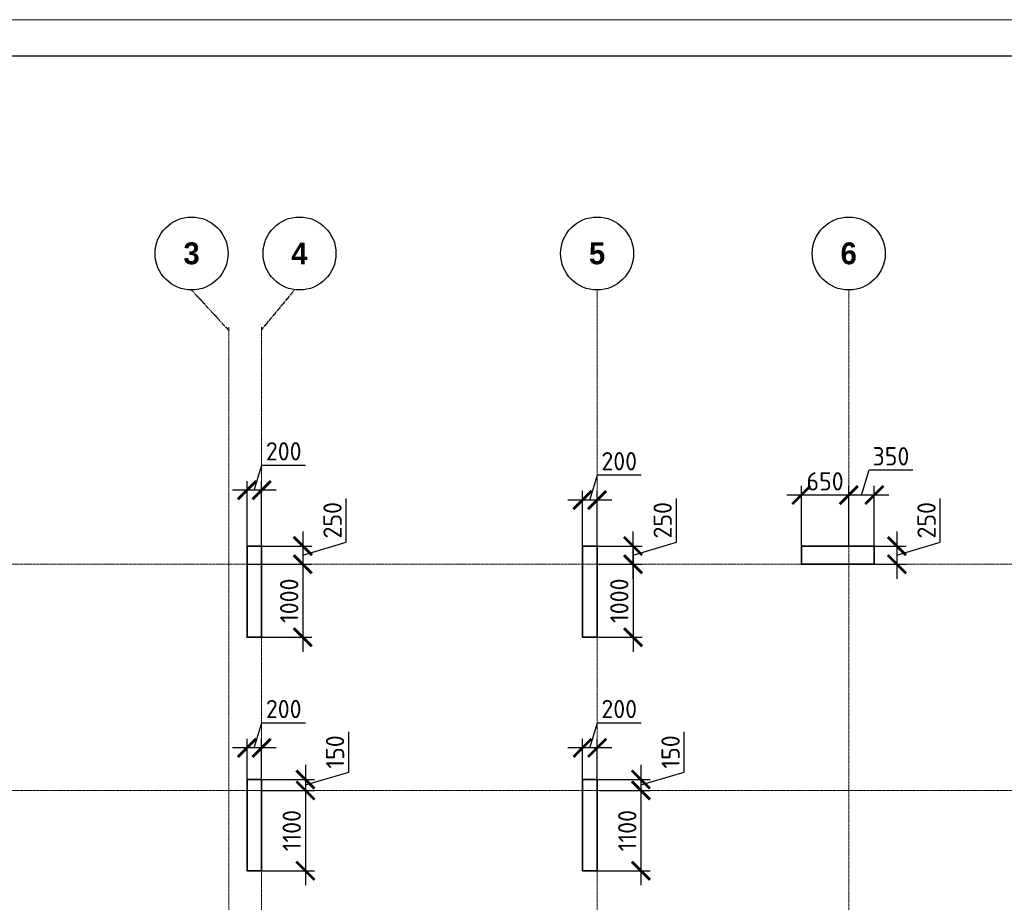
# Model space of a CAD drawing. Header units: millimetres. Extents: x 369815 to 1481759, y -423071 to -27917.
# Tile 6 of 256: x 449875 to 463375, y -367062 to -354966. Entities that reach past the tile are written whole.
import ezdxf

# ---------------------------------------------------------------- set-up
doc = ezdxf.new("R2010")
doc.units = ezdxf.units.MM
doc.linetypes.add('______5', pattern=[1100, 800, -100, 100, -100])
doc.linetypes.add('осевая', pattern=[50.8, 31.75, -6.35, 6.35, -6.35])
doc.layers.add('Колонна_ бетон', color=7, linetype='Continuous', lineweight=50, true_color=0xb4b496)
for name, color, linetype, lineweight in [('Оси', 40, '______5', 18), ('РАЗМЕРЫ', 1, 'Continuous', 9), ('ТОНКИЕ', 7, 'Continuous', 9)]:
    doc.layers.add(name, color=color, linetype=linetype, lineweight=lineweight)
doc.layers.add('ТОЛСТЫЕ_ОСНОВНЫЕ', color=6, linetype='Continuous')
doc.styles.add('Century Gothic', font='GOTHIC.TTF')
doc.styles.add('GOST-2.304_Type-B', font='GOST_Common.ttf')
doc.dimstyles.new('СПДС', dxfattribs={"dimscale": 100, "dimtxt": 2.5, "dimasz": 2.5, "dimexe": 1.25, "dimexo": 0, "dimtad": 1, "dimdec": 0, "dimtxsty": 'GOST-2.304_Type-B', "dimblk": 'ARCHTICK', "dimcen": 2.5, "dimdle": 2, "dimadec": 0, "dimazin": 2, "dimtfac": 0.75, "dimtdec": 0, "dimtmove": 1, "dimatfit": 3, "dimfxl": 1, "dimtolj": 1, "dimarcsym": 1})

# ---------------------------------------------------------------- blocks, each defined once
blk = doc.blocks.new('NSY101')
at = {"color": 0, "linetype": 'ByBlock', "lineweight": -2}
blk.add_circle((0, 0), 50, dxfattribs=at)
blk = doc.blocks.new('СЛОЖНЫЙ_ОБЪЕКТ_1')
at = {"layer": 'Оси', "color": 16, "linetype": 'Continuous', "lineweight": 25, "transparency": 33554687, "xscale": 9.999999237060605, "yscale": 9.999999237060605, "zscale": 9.999999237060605}
blk.add_blockref('NSY101', (18063, -989), dxfattribs=at)
at = {"layer": 'Оси', "color": 16, "linetype": 'Continuous', "lineweight": 25, "transparency": 33554687, "insert": (18063, -989), "char_height": 300, "width": 385, "attachment_point": 5, "style": 'Century Gothic'}
blk.add_mtext('\\A1;{\\fCentury Gothic|i0|b1;\\H300.000000;\\W1.000000;\\C16;5}\\P', dxfattribs=at)
blk = doc.blocks.new('СЛОЖНЫЙ_ОБЪЕКТ_2')
at = {"layer": 'Оси', "color": 16, "linetype": 'Continuous', "lineweight": 25, "transparency": 33554687, "xscale": 9.999999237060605, "yscale": 9.999999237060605, "zscale": 9.999999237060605}
blk.add_blockref('NSY101', (21513, -989), dxfattribs=at)
at = {"layer": 'Оси', "color": 16, "linetype": 'Continuous', "lineweight": 25, "transparency": 33554687, "insert": (21513, -989), "char_height": 300, "width": 385, "attachment_point": 5, "style": 'Century Gothic'}
blk.add_mtext('\\A1;{\\fCentury Gothic|i0|b1;\\H300.000000;\\W1.000000;\\C16;6}\\P', dxfattribs=at)
blk = doc.blocks.new('СЛОЖНЫЙ_ОБЪЕКТ_44')
at = {"layer": 'Оси', "color": 16, "linetype": 'Continuous', "lineweight": 25, "transparency": 33554687, "xscale": 9.999999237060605, "yscale": 9.999999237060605, "zscale": 9.999999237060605}
blk.add_blockref('NSY101', (12503, -989), dxfattribs=at)
at = {"layer": 'Оси', "color": 16, "linetype": 'Continuous', "lineweight": 25, "transparency": 33554687, "insert": (12503, -989), "char_height": 300, "width": 385, "attachment_point": 5, "style": 'Century Gothic'}
blk.add_mtext('\\A1;{\\fCentury Gothic|i0|b1;\\H300.000000;\\W1.000000;\\C16;3}\\P', dxfattribs=at)
blk = doc.blocks.new('СЛОЖНЫЙ_ОБЪЕКТ_45')
at = {"layer": 'Оси', "color": 16, "linetype": 'Continuous', "lineweight": 25, "transparency": 33554687, "xscale": 9.999999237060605, "yscale": 9.999999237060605, "zscale": 9.999999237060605}
blk.add_blockref('NSY101', (13983, -989), dxfattribs=at)
at = {"layer": 'Оси', "color": 16, "linetype": 'Continuous', "lineweight": 25, "transparency": 33554687, "insert": (13983, -989), "char_height": 300, "width": 385, "attachment_point": 5, "style": 'Century Gothic'}
blk.add_mtext('\\A1;{\\fCentury Gothic|i0|b1;\\H300.000000;\\W1.000000;\\C16;4}\\P', dxfattribs=at)
blk = doc.blocks.new('оси2')
at = {"layer": 'Оси', "color": 16, "linetype": 'осевая', "lineweight": 25, "ltscale": 0.5, "transparency": 33554687}
for p, q in [((991435, 5465.4), (991945.5, 4911.3)), ((992845, 5465.4), (992395.5, 4924.1))]:
    blk.add_line(p, q, dxfattribs=at)
at = {"layer": 'Оси', "color": 16, "linetype": 'осевая', "lineweight": 0, "ltscale": 0.5, "transparency": 33554687}
for p, q in [((996995.5, 5465.4), (996995.5, -20739.3)), ((1000445.5, 5465.4), (1000445.5, -20739.3)), ((991945.5, 4955.2), (991945.5, -20287.7)), ((992395.5, 4955.2), (992395.5, -20293.6)), ((979200, 1707.1), (1032582.1, 1707.1)), ((979200, -1392.9), (1032582.1, -1392.9))]:
    blk.add_line(p, q, dxfattribs=at)
at = {"layer": 'Оси', "color": 16, "linetype": 'Continuous', "lineweight": 25, "transparency": 33554687}
for name in ['СЛОЖНЫЙ_ОБЪЕКТ_44', 'СЛОЖНЫЙ_ОБЪЕКТ_45', 'СЛОЖНЫЙ_ОБЪЕКТ_1', 'СЛОЖНЫЙ_ОБЪЕКТ_2']:
    blk.add_blockref(name, (978932, 6954.9), dxfattribs=at)
blk = doc.blocks.new('_ArchTick')
at = {"color": 0, "linetype": 'ByBlock', "const_width": 0.15}
blk.add_lwpolyline([(-0.5, -0.5), (0.5, 0.5)], dxfattribs=at)
blk = doc.blocks.new('*D1690')
at = {"layer": 'DEFPOINTS', "color": 0, "transparency": 16777216}
for p in [(452992, -364945), (452992, -365429), (453192, -365429)]:
    blk.add_point(p, dxfattribs=at)
at = {"layer": 'РАЗМЕРЫ', "color": 0, "lineweight": -2, "transparency": 16777216}
for p, q in [((453092, -364945), (453195, -364601)), ((453195, -364601), (453795, -364601)), ((452992, -365429), (452992, -364820)), ((453192, -365429), (453192, -364820)), ((453392, -364945), (452792, -364945))]:
    blk.add_line(p, q, dxfattribs=at)
at = {"layer": 'РАЗМЕРЫ', "color": 0, "lineweight": -2, "transparency": 16777216, "xscale": 250, "yscale": 250, "zscale": 250, "rotation": 180}
blk.add_blockref('_ArchTick', (452992, -364945), dxfattribs=at)
at = {"layer": 'РАЗМЕРЫ', "color": 0, "lineweight": -2, "transparency": 16777216, "xscale": 250, "yscale": 250, "zscale": 250}
blk.add_blockref('_ArchTick', (453192, -364945), dxfattribs=at)
at = {"layer": 'РАЗМЕРЫ', "color": 0, "transparency": 16777216, "insert": (453495, -364413), "char_height": 250, "attachment_point": 5, "style": 'GOST-2.304_Type-B'}
blk.add_mtext('\\A1;200', dxfattribs=at)
blk = doc.blocks.new('*D1691')
at = {"layer": 'DEFPOINTS', "color": 0, "transparency": 16777216}
for p in [(453119, -365379, -200), (453192, -365529, -560), (453793, -365529)]:
    blk.add_point(p, dxfattribs=at)
at = {"layer": 'РАЗМЕРЫ', "color": 0, "lineweight": -2, "transparency": 16777216}
for p, q in [((454386, -365276), (454386, -364726)), ((453793, -365179), (453793, -365729)), ((453793, -365454), (454386, -365276)), ((453119, -365379), (453918, -365379)), ((453192, -365529), (453918, -365529))]:
    blk.add_line(p, q, dxfattribs=at)
at = {"layer": 'РАЗМЕРЫ', "color": 0, "lineweight": -2, "transparency": 16777216, "xscale": 250, "yscale": 250, "zscale": 250}
for p, rotation in [((453793, -365379), 90), ((453793, -365529), 270)]:
    blk.add_blockref('_ArchTick', p, dxfattribs=dict(at, rotation=rotation))
at = {"layer": 'РАЗМЕРЫ', "color": 0, "transparency": 16777216, "insert": (454199, -365001), "char_height": 250, "attachment_point": 5, "rotation": 90, "style": 'GOST-2.304_Type-B'}
blk.add_mtext('\\A1;150', dxfattribs=at)
blk = doc.blocks.new('*D1692')
at = {"layer": 'DEFPOINTS', "color": 0, "transparency": 16777216}
for p in [(453420, -365529), (453092, -366629, -200), (453793, -366629)]:
    blk.add_point(p, dxfattribs=at)
at = {"layer": 'РАЗМЕРЫ', "color": 0, "lineweight": -2, "transparency": 16777216}
for p, q in [((453793, -365329), (453793, -366829)), ((453420, -365529), (453918, -365529)), ((453092, -366629), (453918, -366629))]:
    blk.add_line(p, q, dxfattribs=at)
at = {"layer": 'РАЗМЕРЫ', "color": 0, "lineweight": -2, "transparency": 16777216, "xscale": 250, "yscale": 250, "zscale": 250}
for p, rotation in [((453793, -365529), 90), ((453793, -366629), 270)]:
    blk.add_blockref('_ArchTick', p, dxfattribs=dict(at, rotation=rotation))
at = {"layer": 'РАЗМЕРЫ', "color": 0, "transparency": 16777216, "insert": (453605, -366079), "char_height": 250, "attachment_point": 5, "rotation": 90, "style": 'GOST-2.304_Type-B'}
blk.add_mtext('\\A1;1100', dxfattribs=at)
blk = doc.blocks.new('*D1693')
at = {"layer": 'DEFPOINTS', "color": 0, "transparency": 16777216}
for p in [(457592, -364945), (457592, -365429), (457792, -365429)]:
    blk.add_point(p, dxfattribs=at)
at = {"layer": 'РАЗМЕРЫ', "color": 0, "lineweight": -2, "transparency": 16777216}
for p, q in [((457692, -364945), (457795, -364601)), ((457795, -364601), (458395, -364601)), ((457592, -365429), (457592, -364820)), ((457792, -365429), (457792, -364820)), ((457992, -364945), (457392, -364945))]:
    blk.add_line(p, q, dxfattribs=at)
at = {"layer": 'РАЗМЕРЫ', "color": 0, "lineweight": -2, "transparency": 16777216, "xscale": 250, "yscale": 250, "zscale": 250, "rotation": 180}
blk.add_blockref('_ArchTick', (457592, -364945), dxfattribs=at)
at = {"layer": 'РАЗМЕРЫ', "color": 0, "lineweight": -2, "transparency": 16777216, "xscale": 250, "yscale": 250, "zscale": 250}
blk.add_blockref('_ArchTick', (457792, -364945), dxfattribs=at)
at = {"layer": 'РАЗМЕРЫ', "color": 0, "transparency": 16777216, "insert": (458095, -364413), "char_height": 250, "attachment_point": 5, "style": 'GOST-2.304_Type-B'}
blk.add_mtext('\\A1;200', dxfattribs=at)
blk = doc.blocks.new('*D1694')
at = {"layer": 'DEFPOINTS', "color": 0, "transparency": 16777216}
for p in [(457692, -365379, -200), (457825, -365529, -560), (458392, -365529)]:
    blk.add_point(p, dxfattribs=at)
at = {"layer": 'РАЗМЕРЫ', "color": 0, "lineweight": -2, "transparency": 16777216}
for p, q in [((458986, -365276), (458986, -364726)), ((458392, -365179), (458392, -365729)), ((458392, -365454), (458986, -365276)), ((457692, -365379), (458517, -365379)), ((457825, -365529), (458517, -365529))]:
    blk.add_line(p, q, dxfattribs=at)
at = {"layer": 'РАЗМЕРЫ', "color": 0, "lineweight": -2, "transparency": 16777216, "xscale": 250, "yscale": 250, "zscale": 250}
for p, rotation in [((458392, -365379), 90), ((458392, -365529), 270)]:
    blk.add_blockref('_ArchTick', p, dxfattribs=dict(at, rotation=rotation))
at = {"layer": 'РАЗМЕРЫ', "color": 0, "transparency": 16777216, "insert": (458799, -365001), "char_height": 250, "attachment_point": 5, "rotation": 90, "style": 'GOST-2.304_Type-B'}
blk.add_mtext('\\A1;150', dxfattribs=at)
blk = doc.blocks.new('*D1695')
at = {"layer": 'DEFPOINTS', "color": 0, "transparency": 16777216}
for p in [(458020, -365529, -560), (457692, -366629, -200), (458392, -366629)]:
    blk.add_point(p, dxfattribs=at)
at = {"layer": 'РАЗМЕРЫ', "color": 0, "lineweight": -2, "transparency": 16777216}
for p, q in [((458392, -365329), (458392, -366829)), ((458020, -365529), (458517, -365529)), ((457692, -366629), (458517, -366629))]:
    blk.add_line(p, q, dxfattribs=at)
at = {"layer": 'РАЗМЕРЫ', "color": 0, "lineweight": -2, "transparency": 16777216, "xscale": 250, "yscale": 250, "zscale": 250}
for p, rotation in [((458392, -365529), 90), ((458392, -366629), 270)]:
    blk.add_blockref('_ArchTick', p, dxfattribs=dict(at, rotation=rotation))
at = {"layer": 'РАЗМЕРЫ', "color": 0, "transparency": 16777216, "insert": (458205, -366079), "char_height": 250, "attachment_point": 5, "rotation": 90, "style": 'GOST-2.304_Type-B'}
blk.add_mtext('\\A1;1100', dxfattribs=at)
blk = doc.blocks.new('*D1911')
at = {"layer": 'DEFPOINTS', "color": 0, "transparency": 16777216}
for p in [(452992, -361413), (452992, -362179, -560), (453192, -362179, -560)]:
    blk.add_point(p, dxfattribs=at)
at = {"layer": 'РАЗМЕРЫ', "color": 0, "lineweight": -2, "transparency": 16777216}
for p, q in [((453092, -361413), (453195, -361069)), ((453195, -361069), (453795, -361069)), ((452992, -362179), (452992, -361288)), ((453192, -362179), (453192, -361288)), ((453392, -361413), (452792, -361413))]:
    blk.add_line(p, q, dxfattribs=at)
at = {"layer": 'РАЗМЕРЫ', "color": 0, "lineweight": -2, "transparency": 16777216, "xscale": 250, "yscale": 250, "zscale": 250, "rotation": 180}
blk.add_blockref('_ArchTick', (452992, -361413), dxfattribs=at)
at = {"layer": 'РАЗМЕРЫ', "color": 0, "lineweight": -2, "transparency": 16777216, "xscale": 250, "yscale": 250, "zscale": 250}
blk.add_blockref('_ArchTick', (453192, -361413), dxfattribs=at)
at = {"layer": 'РАЗМЕРЫ', "color": 0, "transparency": 16777216, "insert": (453495, -360881), "char_height": 250, "attachment_point": 5, "style": 'GOST-2.304_Type-B'}
blk.add_mtext('\\A1;200', dxfattribs=at)
blk = doc.blocks.new('*D1912')
at = {"layer": 'DEFPOINTS', "color": 0, "transparency": 16777216}
for p in [(453192, -362179, -560), (452992, -362429, -560), (453757, -362429)]:
    blk.add_point(p, dxfattribs=at)
at = {"layer": 'РАЗМЕРЫ', "color": 0, "lineweight": -2, "transparency": 16777216}
for p, q in [((454351, -362126), (454351, -361526)), ((453757, -361979), (453757, -362629)), ((453192, -362179), (453882, -362179)), ((453757, -362304), (454351, -362126)), ((452992, -362429), (453882, -362429))]:
    blk.add_line(p, q, dxfattribs=at)
at = {"layer": 'РАЗМЕРЫ', "color": 0, "lineweight": -2, "transparency": 16777216, "xscale": 250, "yscale": 250, "zscale": 250}
for p, rotation in [((453757, -362179), 90), ((453757, -362429), 270)]:
    blk.add_blockref('_ArchTick', p, dxfattribs=dict(at, rotation=rotation))
at = {"layer": 'РАЗМЕРЫ', "color": 0, "transparency": 16777216, "insert": (454164, -361826), "char_height": 250, "attachment_point": 5, "rotation": 90, "style": 'GOST-2.304_Type-B'}
blk.add_mtext('\\A1;250', dxfattribs=at)
blk = doc.blocks.new('*D1913')
at = {"layer": 'DEFPOINTS', "color": 0, "transparency": 16777216}
for p in [(453300, -362429), (453192, -363429, -560), (453757, -363429)]:
    blk.add_point(p, dxfattribs=at)
at = {"layer": 'РАЗМЕРЫ', "color": 0, "lineweight": -2, "transparency": 16777216}
for p, q in [((453757, -362229), (453757, -363629)), ((453300, -362429), (453882, -362429)), ((453192, -363429), (453882, -363429))]:
    blk.add_line(p, q, dxfattribs=at)
at = {"layer": 'РАЗМЕРЫ', "color": 0, "lineweight": -2, "transparency": 16777216, "xscale": 250, "yscale": 250, "zscale": 250}
for p, rotation in [((453757, -362429), 90), ((453757, -363429), 270)]:
    blk.add_blockref('_ArchTick', p, dxfattribs=dict(at, rotation=rotation))
at = {"layer": 'РАЗМЕРЫ', "color": 0, "transparency": 16777216, "insert": (453570, -362929), "char_height": 250, "attachment_point": 5, "rotation": 90, "style": 'GOST-2.304_Type-B'}
blk.add_mtext('\\A1;1000', dxfattribs=at)
blk = doc.blocks.new('*D1914')
at = {"layer": 'DEFPOINTS', "color": 0, "transparency": 16777216}
for p in [(457792, -362179, -560), (458284, -362179), (457792, -362429, -560)]:
    blk.add_point(p, dxfattribs=at)
at = {"layer": 'РАЗМЕРЫ', "color": 0, "lineweight": -2, "transparency": 16777216}
for p, q in [((458878, -362126), (458878, -361526)), ((458284, -362629), (458284, -361979)), ((457792, -362179), (458409, -362179)), ((458284, -362304), (458878, -362126)), ((457792, -362429), (458409, -362429))]:
    blk.add_line(p, q, dxfattribs=at)
at = {"layer": 'РАЗМЕРЫ', "color": 0, "lineweight": -2, "transparency": 16777216, "xscale": 250, "yscale": 250, "zscale": 250}
for p, rotation in [((458284, -362179), 90), ((458284, -362429), 270)]:
    blk.add_blockref('_ArchTick', p, dxfattribs=dict(at, rotation=rotation))
at = {"layer": 'РАЗМЕРЫ', "color": 0, "transparency": 16777216, "insert": (458690, -361826), "char_height": 250, "attachment_point": 5, "rotation": 90, "style": 'GOST-2.304_Type-B'}
blk.add_mtext('\\A1;250', dxfattribs=at)
blk = doc.blocks.new('*D1915')
at = {"layer": 'DEFPOINTS', "color": 0, "transparency": 16777216}
for p in [(457865, -362429, -560), (457792, -363429, -560), (458284, -363429)]:
    blk.add_point(p, dxfattribs=at)
at = {"layer": 'РАЗМЕРЫ', "color": 0, "lineweight": -2, "transparency": 16777216}
for p, q in [((458284, -362229), (458284, -363629)), ((457865, -362429), (458409, -362429)), ((457792, -363429), (458409, -363429))]:
    blk.add_line(p, q, dxfattribs=at)
at = {"layer": 'РАЗМЕРЫ', "color": 0, "lineweight": -2, "transparency": 16777216, "xscale": 250, "yscale": 250, "zscale": 250}
for p, rotation in [((458284, -362429), 90), ((458284, -363429), 270)]:
    blk.add_blockref('_ArchTick', p, dxfattribs=dict(at, rotation=rotation))
at = {"layer": 'РАЗМЕРЫ', "color": 0, "transparency": 16777216, "insert": (458096, -362929), "char_height": 250, "attachment_point": 5, "rotation": 90, "style": 'GOST-2.304_Type-B'}
blk.add_mtext('\\A1;1000', dxfattribs=at)
blk = doc.blocks.new('*D1916')
at = {"layer": 'DEFPOINTS', "color": 0, "transparency": 16777216}
for p in [(457592, -361549), (457592, -362179, -560), (457792, -362179)]:
    blk.add_point(p, dxfattribs=at)
at = {"layer": 'РАЗМЕРЫ', "color": 0, "lineweight": -2, "transparency": 16777216}
for p, q in [((457692, -361549), (457795, -361205)), ((457795, -361205), (458395, -361205)), ((457592, -362179), (457592, -361424)), ((457792, -362179), (457792, -361424)), ((457992, -361549), (457392, -361549))]:
    blk.add_line(p, q, dxfattribs=at)
at = {"layer": 'РАЗМЕРЫ', "color": 0, "lineweight": -2, "transparency": 16777216, "xscale": 250, "yscale": 250, "zscale": 250, "rotation": 180}
blk.add_blockref('_ArchTick', (457592, -361549), dxfattribs=at)
at = {"layer": 'РАЗМЕРЫ', "color": 0, "lineweight": -2, "transparency": 16777216, "xscale": 250, "yscale": 250, "zscale": 250}
blk.add_blockref('_ArchTick', (457792, -361549), dxfattribs=at)
at = {"layer": 'РАЗМЕРЫ', "color": 0, "transparency": 16777216, "insert": (458095, -361017), "char_height": 250, "attachment_point": 5, "style": 'GOST-2.304_Type-B'}
blk.add_mtext('\\A1;200', dxfattribs=at)
blk = doc.blocks.new('*D1917')
at = {"layer": 'DEFPOINTS', "color": 0, "transparency": 16777216}
for p in [(461242, -361480), (461242, -361961, -560), (461592, -362179, -360)]:
    blk.add_point(p, dxfattribs=at)
at = {"layer": 'РАЗМЕРЫ', "color": 0, "lineweight": -2, "transparency": 16777216}
for p, q in [((461417, -361480), (461520, -361136)), ((461520, -361136), (462120, -361136)), ((461242, -361961), (461242, -361355)), ((461592, -362179), (461592, -361355)), ((461792, -361480), (461042, -361480))]:
    blk.add_line(p, q, dxfattribs=at)
at = {"layer": 'РАЗМЕРЫ', "color": 0, "lineweight": -2, "transparency": 16777216, "xscale": 250, "yscale": 250, "zscale": 250, "rotation": 180}
blk.add_blockref('_ArchTick', (461242, -361480), dxfattribs=at)
at = {"layer": 'РАЗМЕРЫ', "color": 0, "lineweight": -2, "transparency": 16777216, "xscale": 250, "yscale": 250, "zscale": 250}
blk.add_blockref('_ArchTick', (461592, -361480), dxfattribs=at)
at = {"layer": 'РАЗМЕРЫ', "color": 0, "transparency": 16777216, "insert": (461820, -360949), "char_height": 250, "attachment_point": 5, "style": 'GOST-2.304_Type-B'}
blk.add_mtext('\\A1;350', dxfattribs=at)
blk = doc.blocks.new('*D1918')
at = {"layer": 'DEFPOINTS', "color": 0, "transparency": 16777216}
for p in [(460592, -361480), (460592, -362179, -360), (461242, -362179, -360)]:
    blk.add_point(p, dxfattribs=at)
at = {"layer": 'РАЗМЕРЫ', "color": 0, "lineweight": -2, "transparency": 16777216}
for p, q in [((460592, -362179), (460592, -361355)), ((461242, -362179), (461242, -361355)), ((461442, -361480), (460392, -361480))]:
    blk.add_line(p, q, dxfattribs=at)
at = {"layer": 'РАЗМЕРЫ', "color": 0, "lineweight": -2, "transparency": 16777216, "xscale": 250, "yscale": 250, "zscale": 250, "rotation": 180}
blk.add_blockref('_ArchTick', (460592, -361480), dxfattribs=at)
at = {"layer": 'РАЗМЕРЫ', "color": 0, "lineweight": -2, "transparency": 16777216, "xscale": 250, "yscale": 250, "zscale": 250}
blk.add_blockref('_ArchTick', (461242, -361480), dxfattribs=at)
at = {"layer": 'РАЗМЕРЫ', "color": 0, "transparency": 16777216, "insert": (460917, -361293), "char_height": 250, "attachment_point": 5, "style": 'GOST-2.304_Type-B'}
blk.add_mtext('\\A1;650', dxfattribs=at)
blk = doc.blocks.new('*D1919')
at = {"layer": 'DEFPOINTS', "color": 0, "transparency": 16777216}
for p in [(461592, -362179, -560), (461592, -362429, -360), (461902, -362429)]:
    blk.add_point(p, dxfattribs=at)
at = {"layer": 'РАЗМЕРЫ', "color": 0, "lineweight": -2, "transparency": 16777216}
for p, q in [((462495, -362126), (462495, -361526)), ((461902, -361979), (461902, -362629)), ((461592, -362179), (462027, -362179)), ((461902, -362304), (462495, -362126)), ((461592, -362429), (462027, -362429))]:
    blk.add_line(p, q, dxfattribs=at)
at = {"layer": 'РАЗМЕРЫ', "color": 0, "lineweight": -2, "transparency": 16777216, "xscale": 250, "yscale": 250, "zscale": 250}
for p, rotation in [((461902, -362179), 90), ((461902, -362429), 270)]:
    blk.add_blockref('_ArchTick', p, dxfattribs=dict(at, rotation=rotation))
at = {"layer": 'РАЗМЕРЫ', "color": 0, "transparency": 16777216, "insert": (462308, -361826), "char_height": 250, "attachment_point": 5, "rotation": 90, "style": 'GOST-2.304_Type-B'}
blk.add_mtext('\\A1;250', dxfattribs=at)
blk = doc.blocks.new('*U133')
at = {"layer": 'ТОЛСТЫЕ_ОСНОВНЫЕ', "color": 6}
blk.add_lwpolyline([(20, 5), (589, 5), (589, 415), (20, 415)], close=True, dxfattribs=at)
at = {"layer": 'ТОНКИЕ'}
blk.add_lwpolyline([(0, 0), (594, 0), (594, 420), (0, 420)], close=True, dxfattribs=at)

msp = doc.modelspace()

# ---------------------------------------------------------------- linework, layer by layer
at = {"layer": 'Колонна_ бетон', "color": 180, "linetype": 'Continuous', "lineweight": 35, "transparency": 33554687}
for p, q in [((453191.9, -365378.9, -200), (452991.9, -365378.9, -200)), ((452991.9, -365378.9, -200), (452991.9, -366628.9, -200)), ((453191.9, -366628.9, -200), (453191.9, -365378.9, -200)), ((457591.9, -366628.9, -200), (457591.9, -365378.9, -200)), ((457791.9, -365378.9, -200), (457591.9, -365378.9, -200)), ((457791.9, -365378.9, -200), (457791.9, -366628.9, -200)), ((452991.9, -366628.9, -200), (453191.9, -366628.9, -200)), ((457591.9, -366628.9, -200), (457791.9, -366628.9, -200))]:
    msp.add_line(p, q, dxfattribs=at)
for points, elevation in [([(452992, -362178.9), (453192, -362178.9), (453192, -363428.9), (452992, -363428.9)], -560), ([(457592, -362178.9), (457792, -362178.9), (457792, -363428.9), (457592, -363428.9)], -560), ([(460591.9, -362178.9), (461591.9, -362178.9), (461591.9, -362428.9), (460591.9, -362428.9)], -360), ([(460592, -362178.9), (461592, -362178.9), (461592, -362428.9), (460592, -362428.9)], -560)]:
    msp.add_lwpolyline(points, close=True, dxfattribs=dict(at, elevation=elevation))

# ---------------------------------------------------------------- block references
at = {"xscale": 100, "yscale": 100, "zscale": 100}
msp.add_blockref('*U133', (436520.8, -396966.1, 3100), dxfattribs=at)
at = {"layer": 'РАЗМЕРЫ'}
msp.add_blockref('оси2', (-539203.5, -364136, -560), dxfattribs=at)

# ---------------------------------------------------------------- dimensions: what is measured, and where the dimension line sits
at = {"layer": 'РАЗМЕРЫ', "color": 146}
for base, p1, p2, picture, middle in [((452992, -361412.5), (453192, -362178.9, -560), (452992, -362178.9, -560), '*D1911', (453257.6, -360881.3)), ((461242, -361480.2), (461591.9, -362178.9, -360), (461242, -361961, -560), '*D1917', (461582.6, -360949)), ((457592, -361548.6), (457792, -362178.9), (457592, -362178.9, -560), '*D1916', (457857.6, -361017.3)), ((460591.9, -361480.2), (461242, -362178.9, -360), (460591.9, -362178.9, -360), '*D1918', (460916.9, -361292.7))]:
    dim = msp.add_linear_dim(base=base, p1=p1, p2=p2, dimstyle='СПДС', dxfattribs=at)
    dim.commit()
    dim.dimension.update_dxf_attribs({"geometry": picture, "text_midpoint": middle})
for base, p1, p2, picture, middle in [((453757.4, -362428.9), (453192, -362178.9, -560), (452992, -362428.9, -560), '*D1912', (454163.6, -362063.2)), ((458284, -362178.9), (457792, -362428.9, -560), (457792, -362178.9, -560), '*D1914', (458690.2, -362063.2)), ((461901.7, -362428.9), (461592, -362178.9, -560), (461592, -362428.9, -360), '*D1919', (462308, -362063.2)), ((453757.4, -363428.9), (453299.6, -362428.9), (453192, -363428.9, -560), '*D1913', (453569.9, -362928.9)), ((458284, -363428.9), (457865.3, -362428.9, -560), (457792, -363428.9, -560), '*D1915', (458096.5, -362928.9))]:
    dim = msp.add_linear_dim(base=base, p1=p1, p2=p2, angle=90, dimstyle='СПДС', dxfattribs=at)
    dim.commit()
    dim.dimension.update_dxf_attribs({"geometry": picture, "text_midpoint": middle})
at = {"layer": 'РАЗМЕРЫ', "color": 146, "true_color": 0x006272}
for base, p1, p2, picture, middle in [((452992, -364944.5), (453192, -365428.9), (452992, -365428.9), '*D1690', (453257.6, -364413.3)), ((457591.9, -364944.5), (457791.9, -365428.9), (457591.9, -365428.9), '*D1693', (457857.5, -364413.3))]:
    dim = msp.add_linear_dim(base=base, p1=p1, p2=p2, dimstyle='СПДС', override={"dimtofl": 0}, dxfattribs=at)
    dim.commit()
    dim.dimension.update_dxf_attribs({"geometry": picture, "text_midpoint": middle})
for base, p1, p2, picture, middle in [((453792.6, -365528.9), (453119.1, -365378.9, -200), (453192, -365528.9, -560), '*D1691', (454198.9, -365213.2)), ((458392.5, -365528.9), (457691.9, -365378.9, -200), (457825.2, -365528.9, -560), '*D1694', (458798.7, -365213.2)), ((453792.6, -366628.9), (453420.1, -365528.9), (453092, -366628.9, -200), '*D1692', (453605.1, -366078.9)), ((458392.5, -366628.9), (458020, -365528.9, -560), (457691.9, -366628.9, -200), '*D1695', (458205, -366078.9))]:
    dim = msp.add_linear_dim(base=base, p1=p1, p2=p2, angle=90, dimstyle='СПДС', override={"dimtofl": 0}, dxfattribs=at)
    dim.commit()
    dim.dimension.update_dxf_attribs({"geometry": picture, "text_midpoint": middle})

doc.saveas('drawing.dxf')
